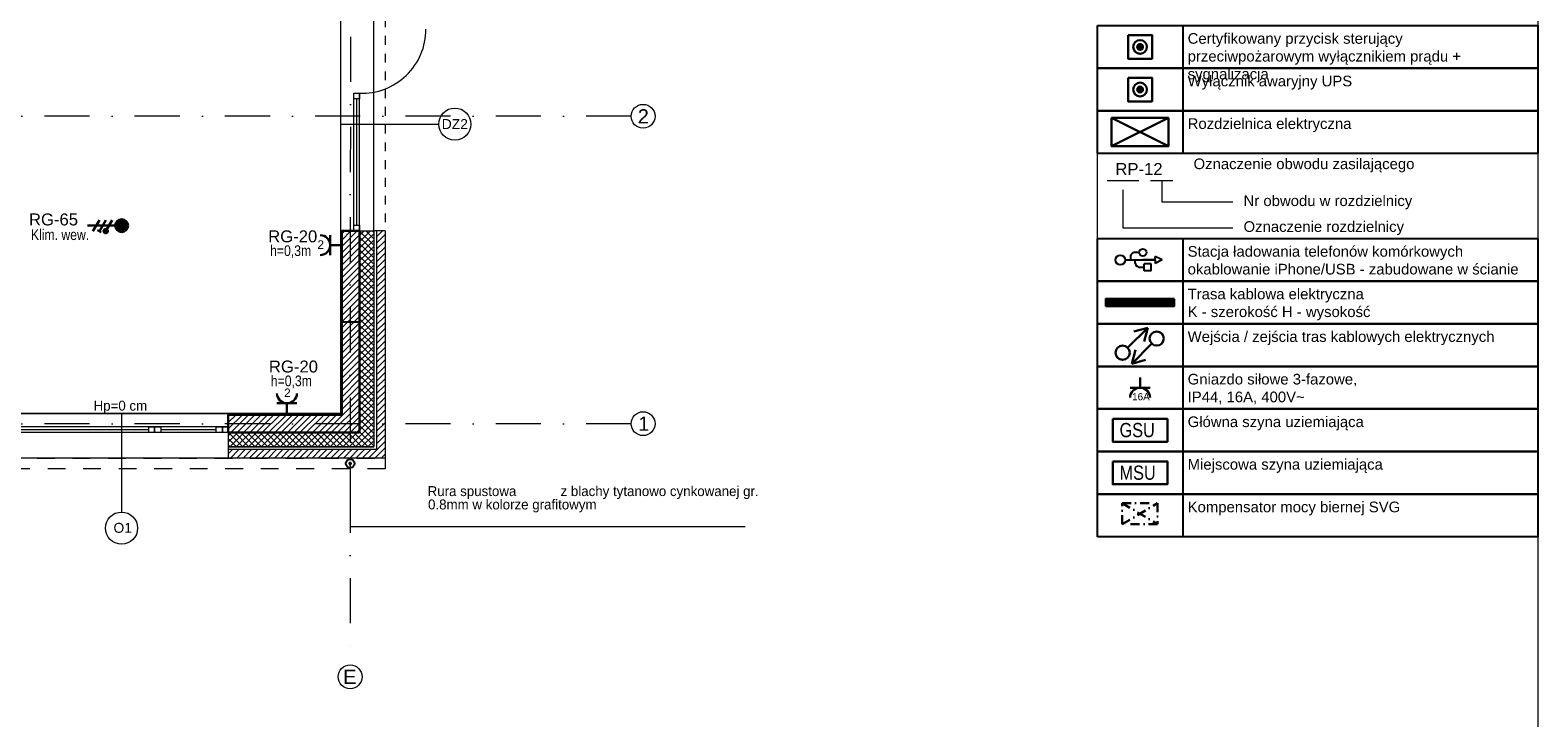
# Model space of a CAD drawing. Header units: metres. Extents: x 10441 to 19716, y -6570 to 1447.
# Tile 49 of 57: x 17593 to 19716, y -4655 to -3687. Entities that reach past the tile are written whole.
import ezdxf
from ezdxf.enums import TextEntityAlignment as Align

# ---------------------------------------------------------------- set-up
doc = ezdxf.new("R2010")
doc.units = ezdxf.units.M
doc.header["$MEASUREMENT"] = 0
for name, pattern in [('8', [0.5, 0.25, -0.25]), ('CONTINOUS', [0]), ('DASHDOT', [25.4, 12.7, -6.35, 0, -6.35])]:
    doc.linetypes.add(name, pattern=pattern)
doc.layers.get('0').update_dxf_attribs({"color": 8})
for name, color, linetype, lineweight in [('#elektryczne', 8, 'Continuous', 20), ('A_B.CIENKIE', 8, 'Continuous', 9), ('A_HACZE', 8, 'Continuous', 5), ('A_OPISY', 8, 'Continuous', 18), ('A_OSIE', 8, 'Continuous', 13), ('A_OZACZENIE DRZWI', 8, 'Continuous', 13), ('A_OZNACZENIA OKIEN', 8, 'Continuous', 13), ('A_PROJEKTOWANE ŚCIANY MUROWANE NOŚNE', 8, 'Continuous', 30), ('A_RS', 8, 'Continuous', 25), ('A_STAL CIENKIE', 8, 'Continuous', 0), ('A_STOLARKA', 8, 'Continuous', 5), ('A_TYNK', 8, 'Continuous', 5), ('A_WYMIARY WEWNETRZNE', 8, 'Continuous', 18), ('EB_legenda', 8, 'Continuous', 13), ('EB_obwody', 8, 'Continuous', 13)]:
    doc.layers.add(name, color=color, linetype=linetype, lineweight=lineweight)
for name, color, linetype in [('A_OZNACZENIA WARSTW', 8, 'Continuous'), ('EB_gniazda', 1, 'Continuous'), ('EB_opis', 7, 'Continuous'), ('EB_trasa kablowa', 150, 'Continuous')]:
    doc.layers.add(name, color=color, linetype=linetype)
doc.styles.add('ARIAL', font='arial.ttf')
doc.styles.add('GENERATED_STYLE_2', font='ARIALN.TTF')
doc.styles.add('m1_romans', font='romans.shx', dxfattribs={"width": 0.8})
doc.styles.add('opisy okien', font='txt', dxfattribs={"height": 15})

# ---------------------------------------------------------------- blocks, each defined once
blk = doc.blocks.new('_Dot')
at = {"color": 0, "linetype": 'ByBlock', "lineweight": -2}
blk.add_line((-0.5, 0), (-1, 0), dxfattribs=at)
at = {"color": 0, "linetype": 'ByBlock', "const_width": 0.5}
blk.add_lwpolyline([(-0.25, 0, 1), (0.25, 0, 1)], format="xyb", close=True, dxfattribs=at)
blk = doc.blocks.new('podkład')
at = {"layer": 'A_B.CIENKIE', "color": 8, "linetype": '8', "ltscale": 50}
blk.add_line((13910.6, -750), (13910.6, -1724.7), dxfattribs=at)
at = {"layer": 'A_HACZE', "color": 8, "linetype": 'Continuous'}
for p, q in [((13871.5, -1724.7), (13849.6, -1746.5)), ((13862.6, -1724.7), (13849.6, -1737.7)), ((13853.8, -1724.7), (13849.6, -1728.9)), ((13874.6, -1730.4), (13849.6, -1755.4)), ((13874.6, -1739.2), (13849.6, -1764.2)), ((13889.9, -1724.7), (13874.6, -1740)), ((13881.1, -1724.7), (13874.6, -1731.2)), ((13894.6, -1744.8), (13874.6, -1724.8)), ((13894.6, -1728.9), (13874.6, -1748.9)), ((13894.6, -1753.6), (13874.6, -1733.6)), ((13894.6, -1737.7), (13874.6, -1757.7)), ((13894.6, -1735.9), (13883.4, -1724.7)), ((13894.6, -1727.1), (13892.2, -1724.7)), ((13906.8, -1724.7), (13898.6, -1732.9)), ((13910.6, -1729.7), (13898.6, -1741.7)), ((13910.6, -1738.6), (13898.6, -1750.6)), ((13874.6, -1748), (13849.6, -1773)), ((13874.6, -1756.9), (13849.6, -1781.9)), ((13894.6, -1762.5), (13874.6, -1742.5)), ((13894.6, -1746.6), (13874.6, -1766.6)), ((13894.6, -1771.3), (13874.6, -1751.3)), ((13894.6, -1755.4), (13874.6, -1775.4)), ((13894.6, -1780.1), (13874.6, -1760.1)), ((13910.6, -1747.4), (13898.6, -1759.4)), ((13910.6, -1756.2), (13898.6, -1768.2)), ((13874.6, -1765.7), (13849.6, -1790.7)), ((13874.6, -1774.6), (13849.6, -1799.6)), ((13894.6, -1764.2), (13874.6, -1784.2)), ((13894.6, -1789), (13874.6, -1769)), ((13894.6, -1773.1), (13874.6, -1793.1)), ((13894.6, -1797.8), (13874.6, -1777.8)), ((13894.6, -1781.9), (13874.6, -1801.9)), ((13910.6, -1765.1), (13898.6, -1777.1)), ((13910.6, -1773.9), (13898.6, -1785.9)), ((13910.6, -1782.8), (13898.6, -1794.8)), ((13874.6, -1783.4), (13849.6, -1808.4)), ((13874.6, -1792.2), (13849.6, -1817.2)), ((13874.6, -1801.1), (13849.6, -1826.1)), ((13894.6, -1806.7), (13874.6, -1786.7)), ((13894.6, -1790.8), (13874.6, -1810.8)), ((13894.6, -1815.5), (13874.6, -1795.5)), ((13894.6, -1799.6), (13874.6, -1819.6)), ((13910.6, -1791.6), (13898.6, -1803.6)), ((13910.6, -1800.4), (13898.6, -1812.4)), ((13874.6, -1809.9), (13849.6, -1834.9)), ((13874.6, -1818.8), (13849.6, -1843.8)), ((13894.6, -1824.3), (13874.6, -1804.3)), ((13894.6, -1808.4), (13874.6, -1828.4)), ((13894.6, -1833.2), (13874.6, -1813.2)), ((13894.6, -1817.3), (13874.6, -1837.3)), ((13894.6, -1842), (13874.6, -1822)), ((13910.6, -1809.3), (13898.6, -1821.3)), ((13910.6, -1818.1), (13898.6, -1830.1)), ((13874.6, -1827.6), (13849.6, -1852.6)), ((13874.6, -1836.4), (13849.6, -1861.4)), ((13874.6, -1845.3), (13849.6, -1870.3)), ((13894.6, -1826.1), (13874.6, -1846.1)), ((13894.6, -1850.8), (13874.6, -1830.8)), ((13894.6, -1834.9), (13874.6, -1854.9)), ((13894.6, -1859.7), (13874.6, -1839.7)), ((13894.6, -1843.8), (13874.6, -1863.8)), ((13910.6, -1827), (13898.6, -1839)), ((13910.6, -1835.8), (13898.6, -1847.8)), ((13910.6, -1844.6), (13898.6, -1856.6)), ((13874.6, -1854.1), (13849.6, -1879.1)), ((13874.6, -1863), (13849.6, -1888)), ((13894.6, -1868.5), (13874.6, -1848.5)), ((13894.6, -1852.6), (13874.6, -1872.6)), ((13894.6, -1877.4), (13874.6, -1857.4)), ((13894.6, -1861.5), (13874.6, -1881.5)), ((13894.6, -1886.2), (13874.6, -1866.2)), ((13910.6, -1853.5), (13898.6, -1865.5)), ((13910.6, -1862.3), (13898.6, -1874.3)), ((13874.6, -1871.8), (13849.6, -1896.8)), ((13874.6, -1880.6), (13849.6, -1905.6)), ((13894.6, -1870.3), (13874.6, -1890.3)), ((13894.6, -1895), (13874.6, -1875)), ((13894.6, -1879.1), (13874.6, -1899.1)), ((13894.6, -1903.9), (13874.6, -1883.9)), ((13894.6, -1888), (13874.6, -1908)), ((13910.6, -1871.1), (13898.6, -1883.1)), ((13910.6, -1880), (13898.6, -1892)), ((13910.6, -1888.8), (13898.6, -1900.8)), ((13874.6, -1889.5), (13849.6, -1914.5)), ((13874.6, -1898.3), (13849.6, -1923.3)), ((13874.6, -1907.1), (13849.6, -1932.1)), ((13894.6, -1912.7), (13874.6, -1892.7)), ((13894.6, -1896.8), (13874.6, -1916.8)), ((13894.6, -1921.6), (13874.6, -1901.6)), ((13894.6, -1905.7), (13874.6, -1925.7)), ((13910.6, -1897.7), (13898.6, -1909.7)), ((13910.6, -1906.5), (13898.6, -1918.5)), ((13874.6, -1916), (13849.6, -1941)), ((13874.6, -1924.8), (13849.6, -1949.8)), ((13894.6, -1930.4), (13874.6, -1910.4)), ((13894.6, -1914.5), (13874.6, -1934.5)), ((13894.6, -1939.2), (13874.6, -1919.2)), ((13894.6, -1923.3), (13874.6, -1943.3)), ((13894.6, -1948.1), (13874.6, -1928.1)), ((13910.6, -1915.3), (13898.6, -1927.3)), ((13910.6, -1924.2), (13898.6, -1936.2)), ((13874.6, -1933.7), (13849.6, -1958.7)), ((13874.6, -1942.5), (13849.6, -1967.5)), ((13874.6, -1951.3), (13849.6, -1976.3)), ((13894.6, -1932.2), (13874.6, -1952.2)), ((13894.6, -1956.9), (13874.6, -1936.9)), ((13894.6, -1941), (13874.6, -1961)), ((13894.6, -1965.8), (13874.6, -1945.8)), ((13894.6, -1949.9), (13874.6, -1969.9)), ((13910.6, -1933), (13898.6, -1945)), ((13910.6, -1941.9), (13898.6, -1953.9)), ((13910.6, -1950.7), (13898.6, -1962.7)), ((13874.6, -1960.2), (13826.1, -2008.7)), ((13874.6, -1969), (13834.9, -2008.7)), ((13894.6, -1974.6), (13874.6, -1954.6)), ((13894.6, -1958.7), (13874.6, -1978.7)), ((13894.6, -1983.4), (13874.6, -1963.4)), ((13894.6, -1967.5), (13874.6, -1987.5)), ((13894.6, -1992.3), (13874.6, -1972.3)), ((13910.6, -1959.5), (13898.6, -1971.5)), ((13910.6, -1968.4), (13898.6, -1980.4)), ((13709.7, -1983.7), (13689.8, -2003.6)), ((13700.8, -1983.7), (13689.8, -1994.7)), ((13692, -1983.7), (13689.8, -1985.9)), ((13718.5, -1983.7), (13693.5, -2008.7)), ((13727.4, -1983.7), (13702.4, -2008.7)), ((13736.2, -1983.7), (13711.2, -2008.7)), ((13745, -1983.7), (13720, -2008.7)), ((13753.9, -1983.7), (13728.9, -2008.7)), ((13762.7, -1983.7), (13737.7, -2008.7)), ((13771.6, -1983.7), (13746.6, -2008.7)), ((13780.4, -1983.7), (13755.4, -2008.7)), ((13789.2, -1983.7), (13764.2, -2008.7)), ((13798.1, -1983.7), (13773.1, -2008.7)), ((13806.9, -1983.7), (13781.9, -2008.7)), ((13815.7, -1983.7), (13790.7, -2008.7)), ((13824.6, -1983.7), (13799.6, -2008.7)), ((13833.4, -1983.7), (13808.4, -2008.7)), ((13842.3, -1983.7), (13817.3, -2008.7)), ((13874.6, -1977.9), (13843.8, -2008.7)), ((13874.6, -1986.7), (13852.6, -2008.7)), ((13894.6, -1994), (13859.9, -2028.7)), ((13894.6, -1976.4), (13874.6, -1996.4)), ((13894.6, -2001.1), (13874.6, -1981.1)), ((13894.6, -1985.2), (13874.6, -2005.2)), ((13894.6, -2009.9), (13874.6, -1989.9)), ((13910.6, -1977.2), (13898.6, -1989.2)), ((13910.6, -1986.1), (13898.6, -1998.1)), ((13910.6, -1994.9), (13898.6, -2006.9)), ((13703.2, -2008.7), (13690.6, -2021.3)), ((13694.3, -2008.7), (13690.6, -2012.4)), ((13710.1, -2028.7), (13690.6, -2009.3)), ((13712, -2008.7), (13692, -2028.7)), ((13718.9, -2028.7), (13698.9, -2008.7)), ((13720.9, -2008.7), (13700.9, -2028.7)), ((13727.7, -2028.7), (13707.7, -2008.7)), ((13729.7, -2008.7), (13709.7, -2028.7)), ((13736.6, -2028.7), (13716.6, -2008.7)), ((13738.5, -2008.7), (13718.5, -2028.7)), ((13745.4, -2028.7), (13725.4, -2008.7)), ((13747.4, -2008.7), (13727.4, -2028.7)), ((13754.3, -2028.7), (13734.3, -2008.7)), ((13756.2, -2008.7), (13736.2, -2028.7)), ((13763.1, -2028.7), (13743.1, -2008.7)), ((13765, -2008.7), (13745, -2028.7)), ((13771.9, -2028.7), (13751.9, -2008.7)), ((13773.9, -2008.7), (13753.9, -2028.7)), ((13780.8, -2028.7), (13760.8, -2008.7)), ((13782.7, -2008.7), (13762.7, -2028.7)), ((13789.6, -2028.7), (13769.6, -2008.7)), ((13791.6, -2008.7), (13771.6, -2028.7)), ((13798.5, -2028.7), (13778.5, -2008.7)), ((13800.4, -2008.7), (13780.4, -2028.7)), ((13807.3, -2028.7), (13787.3, -2008.7)), ((13809.2, -2008.7), (13789.2, -2028.7)), ((13816.1, -2028.7), (13796.1, -2008.7)), ((13818.1, -2008.7), (13798.1, -2028.7)), ((13825, -2028.7), (13805, -2008.7)), ((13826.9, -2008.7), (13806.9, -2028.7)), ((13833.8, -2028.7), (13813.8, -2008.7)), ((13835.8, -2008.7), (13815.8, -2028.7)), ((13842.6, -2028.7), (13822.6, -2008.7)), ((13844.6, -2008.7), (13824.6, -2028.7)), ((13851.5, -2028.7), (13831.5, -2008.7)), ((13853.4, -2008.7), (13833.4, -2028.7)), ((13860.3, -2028.7), (13840.3, -2008.7)), ((13862.3, -2008.7), (13842.3, -2028.7)), ((13869.2, -2028.7), (13849.2, -2008.7)), ((13871.1, -2008.7), (13851.1, -2028.7)), ((13878, -2028.7), (13858, -2008.7)), ((13874.6, -1995.5), (13861.5, -2008.7)), ((13886.8, -2028.7), (13866.8, -2008.7)), ((13894.6, -2002.9), (13868.8, -2028.7)), ((13874.6, -2004.4), (13870.3, -2008.7)), ((13894.6, -2018.8), (13874.6, -1998.8)), ((13894.6, -2027.6), (13874.6, -2007.6)), ((13894.6, -2011.7), (13877.6, -2028.7)), ((13910.6, -2003.7), (13898.6, -2015.7)), ((13910.6, -2012.6), (13898.6, -2024.6)), ((13696, -2032.7), (13689.8, -2038.9)), ((13701.2, -2028.7), (13690.6, -2018.1)), ((13692.4, -2028.7), (13690.6, -2026.9)), ((13704.9, -2032.7), (13692.9, -2044.7)), ((13713.7, -2032.7), (13701.7, -2044.7)), ((13722.6, -2032.7), (13710.6, -2044.7)), ((13731.4, -2032.7), (13719.4, -2044.7)), ((13740.2, -2032.7), (13728.2, -2044.7)), ((13749.1, -2032.7), (13737.1, -2044.7)), ((13757.9, -2032.7), (13745.9, -2044.7)), ((13766.7, -2032.7), (13754.7, -2044.7)), ((13775.6, -2032.7), (13763.6, -2044.7)), ((13784.4, -2032.7), (13772.4, -2044.7)), ((13793.3, -2032.7), (13781.3, -2044.7)), ((13802.1, -2032.7), (13790.1, -2044.7)), ((13810.9, -2032.7), (13798.9, -2044.7)), ((13819.8, -2032.7), (13807.8, -2044.7)), ((13828.6, -2032.7), (13816.6, -2044.7)), ((13837.5, -2032.7), (13825.5, -2044.7)), ((13846.3, -2032.7), (13834.3, -2044.7)), ((13855.1, -2032.7), (13843.1, -2044.7)), ((13864, -2032.7), (13852, -2044.7)), ((13872.8, -2032.7), (13860.8, -2044.7)), ((13881.6, -2032.7), (13869.6, -2044.7)), ((13890.5, -2032.7), (13878.5, -2044.7)), ((13894.6, -2020.6), (13886.5, -2028.7)), ((13910.6, -2021.4), (13887.3, -2044.7)), ((13910.6, -2030.2), (13896.2, -2044.7)), ((13910.6, -2039.1), (13905, -2044.7))]:
    blk.add_line(p, q, dxfattribs=at)
at = {"layer": 'A_OPISY', "color": 8, "linetype": 'CONTINOUS', "ltscale": 0.1}
blk.add_lwpolyline([(13861.4, -2057.2), (13861.4, -2141.2), (14417.5, -2141.2)], dxfattribs=at)
at = {"layer": 'A_OSIE', "color": 8, "linetype": 'DASHDOT', "ltscale": 5}
for p, q in [((13862.3, -307.2), (13861.3, -2336)), ((14257, -1563.2), (11798.8, -1563.2)), ((14257, -1996.2), (10108.7, -1996.2))]:
    blk.add_line(p, q, dxfattribs=at)
at = {"layer": 'A_OSIE', "color": 8, "linetype": 'Continuous', "ltscale": 5}
for centre in [(14273.8, -1563.2), (14273.8, -1996.2), (13861.3, -2352.8)]:
    blk.add_circle(centre, 16.8, dxfattribs=at)
at = {"layer": 'A_OZNACZENIA OKIEN', "color": 8}
for p, q in [((13986.1, -1574.7), (13847.6, -1574.7)), ((13539.8, -2120.2), (13539.8, -1981.7))]:
    blk.add_line(p, q, dxfattribs=at)
at = {"layer": 'A_OZNACZENIA WARSTW', "color": 8, "linetype": 'Continuous'}
blk.add_line((13874.6, -1853.2), (13847.6, -1853.2), dxfattribs=at)
at = {"layer": 'A_PROJEKTOWANE ŚCIANY MUROWANE NOŚNE', "color": 8}
for p, q in [((13849.6, -1724.7), (13849.6, -1983.7)), ((13849.6, -1724.7), (13874.6, -1724.7)), ((13874.6, -1724.7), (13849.6, -1724.7)), ((13874.6, -1724.7), (13874.6, -2008.7)), ((13849.6, -1983.7), (13689.8, -1983.7)), ((13689.8, -1983.7), (13689.8, -2008.7)), ((13874.6, -2008.7), (13689.8, -2008.7))]:
    blk.add_line(p, q, dxfattribs=at)
at = {"layer": 'A_RS', "color": 8, "lineweight": 25}
blk.add_circle((13861.4, -2052.2), 6, dxfattribs=at)
at = {"layer": 'A_STAL CIENKIE', "color": 8, "linetype": '8', "ltscale": 100}
for p, q in [((10470.6, -2044.7), (13910.6, -2044.7)), ((13910.6, -2044.7), (13910.6, -2059.7)), ((13910.6, -2059.7), (10470.6, -2059.7))]:
    blk.add_line(p, q, dxfattribs=at)
at = {"layer": 'A_STOLARKA', "color": 8}
for p, q in [((13847.6, -1424.7), (13847.6, -1724.7)), ((13894.6, -1724.7), (13894.6, -1424.7)), ((13866.6, -1530.7), (13874.6, -1530.7)), ((13866.6, -1538.7), (13866.6, -1530.7)), ((13866.6, -1716.7), (13866.6, -1532.7)), ((13874.6, -1538.7), (13866.6, -1538.7)), ((13870.6, -1716.7), (13870.6, -1538.7)), ((13874.6, -1724.7), (13874.6, -1530.7)), ((13874.6, -1530.7), (13874.6, -1538.7)), ((13866.6, -1716.7), (13874.6, -1716.7)), ((13866.6, -1724.7), (13866.6, -1716.7)), ((13874.6, -1716.7), (13874.6, -1724.7)), ((13847.6, -1724.7), (13894.6, -1724.7)), ((13866.6, -1724.7), (13866.6, -1720.7)), ((13874.6, -1724.7), (13866.6, -1724.7)), ((13389.8, -1981.7), (13689.8, -1981.7)), ((13689.8, -1981.7), (13689.8, -2044.7)), ((13689.8, -2000.7), (13389.8, -2000.7)), ((13681.8, -2008.7), (13389.8, -2008.7)), ((13577.8, -2004.7), (13397.8, -2004.7)), ((13577.8, -2008.7), (13577.8, -2000.7)), ((13577.8, -2000.7), (13585.8, -2000.7)), ((13585.8, -2008.7), (13577.8, -2008.7)), ((13585.8, -2008.7), (13585.8, -2000.7)), ((13585.8, -2000.7), (13594.8, -2000.7)), ((13585.8, -2000.7), (13585.8, -2008.7)), ((13594.8, -2008.7), (13585.8, -2008.7)), ((13594.8, -2000.7), (13594.8, -2008.7)), ((13672.8, -2004.7), (13594.8, -2004.7)), ((13672.8, -2008.7), (13672.8, -2000.7)), ((13672.8, -2000.7), (13681.8, -2000.7)), ((13681.8, -2008.7), (13672.8, -2008.7)), ((13681.8, -2008.7), (13681.8, -2000.7)), ((13681.8, -2000.7), (13689.8, -2000.7)), ((13681.8, -2000.7), (13681.8, -2008.7)), ((13689.8, -2008.7), (13681.8, -2008.7)), ((13689.8, -2008.7), (13685.8, -2008.7)), ((13689.8, -2000.7), (13689.8, -2008.7)), ((13689.8, -2044.7), (13389.8, -2044.7))]:
    blk.add_line(p, q, dxfattribs=at)
blk.add_arc((13878, -1440.6), 90.1, 267.8567, 359.9658, dxfattribs=at)
at = {"layer": 'A_TYNK', "color": 8}
for p, q in [((13847.6, -1724.7), (13847.6, -1981.7)), ((13847.6, -1981.7), (13231.8, -1981.7))]:
    blk.add_line(p, q, dxfattribs=at)
at = {"layer": 'A_TYNK', "color": 8, "linetype": 'Continuous'}
for p, q in [((13894.6, -1724.7), (13894.6, -2008.7)), ((13910.6, -1724.7), (13894.6, -1724.7)), ((13894.6, -1724.7), (13894.6, -2028.7)), ((13898.6, -1724.7), (13898.6, -2032.7)), ((13910.6, -1724.7), (13910.6, -2044.7)), ((13689.8, -2028.7), (13689.8, -2044.7)), ((13689.8, -2028.7), (13894.6, -2028.7)), ((13894.6, -2028.7), (13689.8, -2028.7)), ((13898.6, -2032.7), (13689.8, -2032.7)), ((13910.6, -2044.7), (13689.8, -2044.7))]:
    blk.add_line(p, q, dxfattribs=at)
at = {"layer": 'A_WYMIARY WEWNETRZNE', "color": 8, "linetype": 'Continuous'}
for centre in [(14008.8, -1574.2), (13539.6, -2143.3)]:
    blk.add_circle(centre, 22.6, dxfattribs=at)
at = {"layer": 'A_OPISY', "color": 8, "linetype": 'CONTINOUS', "ltscale": 0.1, "xscale": 5, "yscale": 5, "zscale": 5, "rotation": 90}
blk.add_blockref('_Dot', (13861.4, -2052.2), dxfattribs=at)
at = {"layer": 'A_OPISY', "color": 8, "linetype": 'Continuous', "lineweight": 18, "style": 'opisy okien'}
for s, p in [('Rura spustowa ', (13970.5, -2098.2)), (' z blachy tytanowo cynkowanej gr.', (14152.4, -2098.2)), ('0.8mm w kolorze grafitowym', (13971.1, -2117))]:
    blk.add_text(s, height=14, dxfattribs=at).set_placement(p)
at = {"layer": 'A_OSIE', "color": 8, "linetype": 'Continuous', "lineweight": 18, "style": 'ARIAL'}
for s, p in [('2', (14266.4, -1573.2)), ('1', (14267.1, -2006.2)), ('E', (13851.6, -2362.8))]:
    blk.add_text(s, height=20, dxfattribs=at).set_placement(p)
at = {"layer": 'A_OZACZENIE DRZWI', "color": 8, "ltscale": 0.1, "style": 'm1_romans', "width": 0.8}
for rotation, p in [(98.4861, (12735.1, -773.1)), (360, (12573.8, -1012.7)), (90, (11565.3, -1150.1)), (90, (11872.3, -1150.1)), (90, (12230, -1245.6)), (90, (12385.9, -1249.4)), (90, (11565.3, -1370.9)), (90, (11872.3, -1370.9)), (90, (12230, -1370.9)), (90, (12389.3, -1370.9)), (90, (11748.8, -1556.1)), (90, (11986.6, -1556.1)), (90, (12389.3, -1556.1)), (360, (12235.1, -1664.2)), (360, (12235.1, -1880.2)), (90, (11745.8, -2001.9))]:
    blk.add_attdef('SZEROKOSC', text='', height=10, rotation=rotation, dxfattribs=at).set_placement(p, align=Align.BOTTOM_CENTER)
for rotation, p in [(98.4861, (12738.6, -773.5)), (360, (12573, -1016.1)), (90, (11568.7, -1151)), (90, (11875.7, -1151)), (90, (12233.4, -1246.5)), (90, (12389.3, -1250.3)), (90, (11568.7, -1371.7)), (90, (11875.7, -1371.7)), (90, (12233.4, -1371.7)), (90, (12392.7, -1371.7)), (90, (11752.2, -1557)), (90, (11990, -1557)), (90, (12392.7, -1557)), (360, (12234.2, -1667.6)), (360, (12234.2, -1883.6)), (90, (11749.2, -2002.8))]:
    blk.add_attdef('WYSOKOSC', text='', height=10, rotation=rotation, dxfattribs=at).set_placement(p, align=Align.TOP_CENTER)
at = {"layer": 'A_OZNACZENIA OKIEN', "color": 8, "linetype": 'Continuous', "lineweight": 18}
for s, style, p in [('DZ2', 'ARIAL', (13990.3, -1581.1)), ('Hp=0 cm', 'opisy okien', (13500.2, -1977.8)), ('O1', 'ARIAL', (13528.2, -2149.9))]:
    blk.add_text(s, height=14, dxfattribs=dict(at, style=style)).set_placement(p)
at = {"layer": 'A_OZNACZENIA OKIEN', "color": 8, "ltscale": 0.1, "style": 'm1_romans', "width": 0.8}
for rotation, p in [(278.8676, (13373.7, -593)), (278.8676, (12983.9, -650.7)), (278.8676, (12445.7, -730.4)), (278.8676, (12224.1, -763.2)), (0, (14017.5, -900)), (278.8676, (11021.5, -941.2)), (278.8676, (10640.7, -997.6)), (0, (14017.5, -1574.7)), (90, (10819.6, -2080.7)), (90, (11204.6, -2080.7)), (90, (11970.6, -2080.7)), (90, (13175.8, -2080.7)), (90, (13539.8, -2080.7))]:
    blk.add_attdef('SZEROKOSC', text='', height=10, rotation=rotation, dxfattribs=at).set_placement(p, align=Align.BOTTOM_CENTER)
for rotation, p in [(278.8676, (13403.3, -587.6)), (278.8676, (13013.4, -645.3)), (278.8676, (12475.3, -724.9)), (278.8676, (12253.7, -757.7)), (278.8676, (11051.1, -935.7)), (0, (14011.1, -903.4)), (278.8676, (10670.3, -992.1)), (0, (14011.1, -1578.1)), (90, (10823, -2081.6)), (90, (11208, -2081.6)), (90, (11974, -2081.6)), (90, (13179.2, -2081.6)), (90, (13543.2, -2081.6))]:
    blk.add_attdef('WYSOKOSC', text='', height=10, rotation=rotation, dxfattribs=at).set_placement(p, align=Align.TOP_CENTER)
blk = doc.blocks.new('opis tabela 55324266')
at = {"layer": 'EB_opis', "linetype": 'Continuous'}
for p, q in [((-89925443.8, -54747787.2), (-89925443.8, -54747727.2)), ((-89925443.8, -54747727.2), (-89925323.8, -54747727.2)), ((-89925323.8, -54747727.2), (-89925323.8, -54747787.2)), ((-89925323.8, -54747727.2), (-89924823.8, -54747727.2)), ((-89924823.8, -54747727.2), (-89924823.8, -54747787.2)), ((-89925323.8, -54747787.2), (-89925443.8, -54747787.2)), ((-89924823.8, -54747787.2), (-89925323.8, -54747787.2))]:
    blk.add_line(p, q, dxfattribs=at)
blk = doc.blocks.new('rozdzielnkica')
at = {"layer": 'EB_gniazda', "linetype": 'Continuous', "lineweight": 30}
for points in [[(-89925941.7, -54748334.4), (-89925941.7, -54748374.4), (-89925861.7, -54748374.4), (-89925861.7, -54748334.4), (-89925941.7, -54748334.4)], [(-89925941.7, -54748334.4), (-89925861.7, -54748374.4)], [(-89925941.7, -54748374.4), (-89925861.7, -54748334.4)]]:
    blk.add_lwpolyline(points, dxfattribs=at)
blk = doc.blocks.new('pwp 453432')
at = {"layer": 'EB_gniazda', "lineweight": 30}
h = blk.add_hatch(color=1, dxfattribs=at)
h.dxf.hatch_style = 1
h.paths.add_polyline_path([(-89923405.1, -54759316.5, 1), (-89923413.3, -54759316.5, 1)])
at = {"layer": 'EB_gniazda', "color": 1, "lineweight": 30}
blk.add_lwpolyline([(-89923426.1, -54759299.8), (-89923392.3, -54759299.8), (-89923392.3, -54759333.2), (-89923426.1, -54759333.2)], close=True, dxfattribs=at)
for radius in [9.7, 4.08]:
    blk.add_circle((-89923409.2, -54759316.5), radius, dxfattribs=at)
blk = doc.blocks.new('epo ups 53f3')
at = {"layer": 'EB_gniazda', "lineweight": 30}
h = blk.add_hatch(color=1, dxfattribs=at)
h.dxf.hatch_style = 1
h.paths.add_polyline_path([(-89923312.6, -54759323.4, 1), (-89923320.8, -54759323.4, 1)])
at = {"layer": 'EB_gniazda', "color": 1, "lineweight": 30}
blk.add_lwpolyline([(-89923333.6, -54759306.7), (-89923299.8, -54759306.7), (-89923299.8, -54759340.1), (-89923333.6, -54759340.1)], close=True, dxfattribs=at)
at = {"layer": 'EB_gniazda', "color": 3, "lineweight": 30}
blk.add_circle((-89923316.7, -54759323.4), 9.7, dxfattribs=at)
at = {"layer": 'EB_gniazda', "color": 1, "lineweight": 30}
blk.add_circle((-89923316.7, -54759323.4), 4.08, dxfattribs=at)
blk = doc.blocks.new('stacj ład tel')
at = {"layer": 'EB_gniazda'}
for p, q in [((-90212776.5, -54760048.8), (-90212734.3, -54760048.8)), ((-90212776.5, -54760048.8), (-90212764, -54760048.8)), ((-90212769, -54760044.2), (-90212769, -54760048.8)), ((-90212766.5, -54760039.9), (-90212765.1, -54760039)), ((-90212756.5, -54760038.3), (-90212762.6, -54760038.3)), ((-90212762.1, -54760053.5), (-90212762.1, -54760048.8)), ((-90212734.3, -54760048.8), (-90212751.5, -54760048.8)), ((-90212734.3, -54760048.8), (-90212734.3, -54760043.8)), ((-90212724.3, -54760048.8), (-90212734.3, -54760043.8)), ((-90212734.3, -54760048.8), (-90212734.3, -54760053.8)), ((-90212724.3, -54760048.8), (-90212734.3, -54760053.8)), ((-90212759.7, -54760057.8), (-90212758.3, -54760058.6)), ((-90212749.6, -54760059.3), (-90212755.7, -54760059.3)), ((-90212739.6, -54760054.3), (-90212749.6, -54760054.3)), ((-90212749.6, -54760064.3), (-90212749.6, -54760054.3)), ((-90212739.6, -54760064.3), (-90212749.6, -54760064.3)), ((-90212739.6, -54760064.3), (-90212739.6, -54760054.3))]:
    blk.add_line(p, q, dxfattribs=at)
for centre, radius in [((-90212783.3, -54760048.8), 6.89), ((-90212751.5, -54760038.3), 5)]:
    blk.add_circle(centre, radius, dxfattribs=at)
for centre, start, end in [((-90212764, -54760044.2), 120.9638, 180), ((-90212762.6, -54760043.3), 90, 120.9638), ((-90212757.1, -54760053.5), 180, 239.0362), ((-90212755.7, -54760054.3), 239.0362, 270)]:
    blk.add_arc(centre, 5, start, end, dxfattribs=at)
blk = doc.blocks.new('wejscia')
at = {"layer": 'EB_trasa kablowa', "color": 150, "linetype": 'Continuous', "lineweight": 30}
for p, q in [((-89924210.2, -54759425.6), (-89924238.5, -54759453.9)), ((-89924238.5, -54759453.9), (-89924233.3, -54759434.6)), ((-89924238.5, -54759453.9), (-89924219.2, -54759448.7))]:
    blk.add_line(p, q, dxfattribs=at)
blk.add_circle((-89924203.2, -54759418.5), 10, dxfattribs=at)
blk = doc.blocks.new('zejscia')
at = {"layer": 'EB_trasa kablowa', "color": 150, "linetype": 'Continuous', "lineweight": 30}
for p, q in [((-89924244.2, -54759431.5), (-89924215.9, -54759403.2)), ((-89924215.9, -54759403.2), (-89924235.3, -54759408.4)), ((-89924215.9, -54759403.2), (-89924221.1, -54759422.5))]:
    blk.add_line(p, q, dxfattribs=at)
blk.add_circle((-89924251.3, -54759438.5), 10, dxfattribs=at)
blk = doc.blocks.new('*U193')
at = {"layer": 'EB_gniazda', "lineweight": 30}
for p, q in [((-89924226.7, -54759487.7), (-89924226.7, -54759473.4)), ((-89924212.7, -54759487.7), (-89924240.7, -54759487.7))]:
    blk.add_line(p, q, dxfattribs=at)
blk.add_arc((-89924226.7, -54759501.7), 14, 360, 180, dxfattribs=at)
at = {"layer": 'EB_gniazda', "color": 0, "linetype": 'Continuous', "insert": (-89924237.9, -54759495.4), "char_height": 10, "attachment_point": 1, "style": 'ARIAL'}
blk.add_mtext_dynamic_manual_height_columns('16A', width=397.331, gutter_width=1, heights=[0], dxfattribs=at)
blk = doc.blocks.new('GSU')
at = {"layer": 'EB_gniazda', "color": 116, "lineweight": 30, "true_color": 0x136734}
blk.add_lwpolyline([(-89926029.4, -54744575), (-89925952.6, -54744575), (-89925952.6, -54744607.2), (-89926029.4, -54744607.2)], close=True, dxfattribs=at)
at = {"layer": 'EB_gniazda', "color": 116, "lineweight": 30, "true_color": 0x136734, "insert": (-89926019.9, -54744601.1), "char_height": 20, "attachment_point": 7, "rotation": 0, "style": 'GENERATED_STYLE_2'}
blk.add_mtext('GSU', dxfattribs=at)
blk = doc.blocks.new('MSU')
at = {"layer": 'EB_gniazda', "color": 116, "lineweight": 30, "true_color": 0x136734}
blk.add_lwpolyline([(-89926033.4, -54744659.6), (-89925956.6, -54744659.6), (-89925956.6, -54744691.7), (-89926033.4, -54744691.7)], close=True, dxfattribs=at)
at = {"layer": 'EB_gniazda', "color": 116, "lineweight": 30, "true_color": 0x136734, "insert": (-89926023.9, -54744685.7), "char_height": 20, "attachment_point": 7, "rotation": 0, "style": 'GENERATED_STYLE_2'}
blk.add_mtext('MSU', dxfattribs=at)
blk = doc.blocks.new('bat kot')
at = {"layer": 'EB_gniazda', "linetype": 'DASHDOT', "lineweight": 30}
for points in [[(-89988498, -54745639.5), (-89988448, -54745639.5), (-89988448, -54745669.5), (-89988498, -54745669.5), (-89988498, -54745639.5)], [(-89988498, -54745639.5), (-89988448, -54745669.5)], [(-89988498, -54745669.5), (-89988448, -54745639.5)]]:
    blk.add_lwpolyline(points, dxfattribs=at)
blk = doc.blocks.new('*U200')
at = {"layer": 'EB_gniazda', "lineweight": 30}
for p, q in [((-89923613.3, -54759009.6), (-89923613.3, -54758981.5)), ((-89923613.3, -54758995.6), (-89923599.1, -54758995.6))]:
    blk.add_line(p, q, dxfattribs=at)
blk.add_arc((-89923627.3, -54758995.6), 14, 270, 90, dxfattribs=at)
at = {"layer": 'EB_gniazda', "linetype": 'Continuous', "insert": (-89923631.3, -54758988.8), "char_height": 12, "attachment_point": 1, "style": 'ARIAL'}
blk.add_mtext_dynamic_manual_height_columns('{\\C0;2}', width=397.331, gutter_width=1, heights=[0], dxfattribs=at)
blk = doc.blocks.new('*U201')
at = {"layer": 'EB_gniazda', "lineweight": 30}
for p, q in [((-89923641.3, -54759009.6), (-89923613.3, -54759009.6)), ((-89923627.3, -54759009.6), (-89923627.3, -54759023.8))]:
    blk.add_line(p, q, dxfattribs=at)
blk.add_arc((-89923627.3, -54758995.6), 14, 180, 360, dxfattribs=at)
at = {"layer": 'EB_gniazda', "linetype": 'Continuous', "insert": (-89923631.3, -54758988.8), "char_height": 12, "attachment_point": 1, "style": 'ARIAL'}
blk.add_mtext_dynamic_manual_height_columns('{\\C0;2}', width=397.331, gutter_width=1, heights=[0], dxfattribs=at)
blk = doc.blocks.new('*U241')
at = {"layer": 'EB_gniazda', "lineweight": 30}
h = blk.add_hatch(dxfattribs=at)
h.set_pattern_fill('SACNCR', color=256, scale=0.6)
h.set_pattern_definition([(45, (-89913880.3582, -54760156.4247), (-1.01027881, 1.01027881), []), (45, (-89913879.3479, -54760156.4247), (-1.01027881, 1.01027881), [0, -1.42875])])
h.paths.add_polyline_path([(-89923574.1, -54758627, 1), (-89923592.1, -54758627, 1)])
h = blk.add_hatch(dxfattribs=at)
h.set_pattern_fill('GOST_WOOD', color=256, scale=0.6)
h.set_pattern_definition([(90, (-89913880.358, -54760156.4247), (3.6, -2e-16), [6, -1.2]), (90, (-89913879.158, -54760157.6247), (3.6, -2e-16), [3.6, -0.9, 1.8, -0.9]), (90, (-89913877.958, -54760159.4247), (3.6, -2e-16), [6, -1.2])])
h.paths.add_polyline_path([(-89923602.6, -54758634.8, 1), (-89923608.6, -54758634.8, 1)])
for p, q in [((-89923631.1, -54758627), (-89923592.1, -54758627)), ((-89923623.6, -54758634.8), (-89923614.6, -54758619.2)), ((-89923614.6, -54758634.8), (-89923605.6, -54758619.2)), ((-89923604.1, -54758632.2), (-89923596.6, -54758619.2)), ((-89923612, -54758636.3), (-89923617.2, -54758633.3))]:
    blk.add_line(p, q, dxfattribs=at)
for centre, radius in [((-89923583.1, -54758627), 9), ((-89923605.6, -54758634.8), 3)]:
    blk.add_circle(centre, radius, dxfattribs=at)

msp = doc.modelspace()

# ---------------------------------------------------------------- hatches: boundary and pattern name
at = {"layer": 'EB_trasa kablowa', "linetype": 'Continuous', "lineweight": 30, "transparency": 33554483}
h = msp.add_hatch(dxfattribs=at)
h.set_pattern_fill('ANSI31', color=256, angle=180)
h.set_pattern_definition([(225, (89946034.3357, 54732791.59823), (0.08838834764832, -0.08838834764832), [])])
h.paths.add_polyline_path([(19107.8, -4075.3), (19204, -4075.3), (19204, -4065.3), (19107.8, -4065.3)])

# ---------------------------------------------------------------- linework, layer by layer
at = {"layer": '#elektryczne', "color": 0, "linetype": 'Continuous', "lineweight": 18}
msp.add_lwpolyline([(13875.9, -6570.3), (13875.9, -2470.3), (19715.9, -2470.3), (19715.9, -6570.3)], close=True, dxfattribs=at)
at = {"layer": 'EB_gniazda', "lineweight": 0}
for p, q in [((19109.4, -3898.4), (19154, -3898.4)), ((19170.7, -3898.4), (19202.1, -3898.4)), ((19186.4, -3898.4), (19186.4, -3928.6)), ((19131.7, -3911.5), (19131.7, -3965)), ((19186.4, -3928.6), (19286.7, -3928.6)), ((19131.7, -3965), (19286.7, -3965))]:
    msp.add_line(p, q, dxfattribs=at)
at = {"layer": 'EB_legenda', "color": 0, "linetype": 'Continuous', "lineweight": 0}
msp.add_lwpolyline([(19095.9, -3860.3), (19715.9, -3860.3), (19715.9, -3980.3), (19095.9, -3980.3)], close=True, dxfattribs=at)
at = {"layer": 'EB_trasa kablowa', "linetype": 'Continuous', "lineweight": 30}
msp.add_lwpolyline([(19204, -4065.3), (19204, -4075.3), (19107.8, -4075.3), (19107.8, -4065.3)], close=True, dxfattribs=at)

# ---------------------------------------------------------------- block references
at = {"layer": '#elektryczne', "color": 8, "linetype": 'Continuous', "lineweight": 18}
msp.add_blockref('podkład', (4182.4, -2244.8), dxfattribs=at)
at = {"layer": 'EB_gniazda', "linetype": 'Continuous', "lineweight": 30}
for name, p in [('pwp 453432', (89942565.1, 54755606.2)), ('epo ups 53f3', (89942472.6, 54755553.1)), ('rozdzielnkica', (89945057.6, 54744524.1)), ('*U241', (89941305.3, 54754665)), ('zejscia', (89943382.6, 54755297.4)), ('wejscia', (89943382.6, 54755297.4)), ('*U193', (89943382.6, 54755297.4)), ('GSU', (89945146.9, 54740340.8)), ('MSU', (89945150.9, 54740365.4)), ('bat kot', (90007628.6, 54741286.7))]:
    msp.add_blockref(name, p, dxfattribs=at)
at = {"layer": 'EB_gniazda', "color": 0, "linetype": 'Continuous', "lineweight": 30}
for name, p in [('*U200', (89941629, 54755006.1)), ('*U201', (89941582.1, 54754797.3))]:
    msp.add_blockref(name, p, dxfattribs=at)
at = {"layer": 'EB_gniazda'}
msp.add_blockref('stacj ład tel', (90231911.3, 54756038.5), dxfattribs=at)
at = {"layer": 'EB_opis', "linetype": 'Continuous'}
for p in [(89944539.7, 54744046.9), (89944539.7, 54743986.9), (89944539.7, 54743926.9), (89944539.7, 54743746.9), (89944539.7, 54743686.9), (89944539.7, 54743626.9), (89944539.7, 54743566.9), (89944539.7, 54743506.9), (89944539.7, 54743446.9), (89944539.7, 54743386.9)]:
    msp.add_blockref('opis tabela 55324266', p, dxfattribs=at)

# ---------------------------------------------------------------- texts
at = {"layer": 'A_OPISY', "color": 0, "lineweight": 13, "char_height": 15, "width": 229.937, "attachment_point": 5, "style": 'opisy okien'}
for s, insert in [('\\pxql,t4;{\\fArial Narrow|b0|i0|c238|p39;Klim. wew.}', (17709.3, -3974.9)), ('\\pxql;{\\fArial Narrow|b0|i0|c238|p39;h=0,3m}', (18046.1, -3998.7)), ('\\pxql;{\\fArial Narrow|b0|i0|c238|p39;h=0,3m}', (18047.1, -4182.1))]:
    msp.add_mtext(s, dxfattribs=dict(at, insert=insert))
at = {"layer": 'EB_legenda', "color": 0, "lineweight": 13, "char_height": 15, "width": 361.024, "attachment_point": 5, "style": 'ARIAL'}
for s, insert in [('\\pxi-3,l4,ql,t4;Oznaczenie obwodu zasilającego', (19396.7, -3877.2)), ('\\pxi-3,l4,ql,t4;Nr obwodu w rozdzielnicy', (19467.1, -3929.2)), ('\\pxi-3,l4,ql,t4;Oznaczenie rozdzielnicy', (19467.1, -3965.6))]:
    msp.add_mtext(s, dxfattribs=dict(at, insert=insert))
at = {"layer": 'EB_obwody', "color": 5, "style": 'ARIAL'}
for s, p in [('RP-12', (19121.1, -3890.6)), ('RG-65', (17591.6, -3961.7)), ('RG-20', (17928.4, -3985.5)), ('RG-20', (17929.4, -4168.9))]:
    msp.add_text(s, height=16.8, rotation=0, dxfattribs=at).set_placement(p)
at = {"layer": 'EB_opis', "linetype": 'Continuous', "char_height": 15, "attachment_point": 1, "style": 'ARIAL'}
for s, insert in [('Certyfikowany przycisk sterujący przeciwpożarowym wyłącznikiem prądu + sygnalizacja', (19222.9, -3690.8)), ('Wyłącznik awaryjny UPS', (19222.9, -3750.8)), ('Rozdzielnica elektryczna', (19222.9, -3810.8)), ('Stacja ładowania telefonów komórkowych\\Pokablowanie iPhone/USB - zabudowane w ścianie', (19222.9, -3990.8)), ('Trasa kablowa elektryczna\\PK - szerokość H - wysokość', (19222.9, -4050.8)), ('Wejścia / zejścia tras kablowych elektrycznych', (19222.9, -4110.8)), ('Gniazdo siłowe 3-fazowe,\\PIP44, 16A, 400V~', (19222.9, -4170.8)), ('Główna szyna uziemiająca', (19222.9, -4230.8)), ('Miejscowa szyna uziemiająca', (19222.9, -4290.8)), ('Kompensator mocy biernej SVG', (19222.9, -4350.8))]:
    msp.add_mtext_dynamic_manual_height_columns(s, width=484.348, gutter_width=1, heights=[0], dxfattribs=dict(at, insert=insert))

doc.saveas('drawing.dxf')
